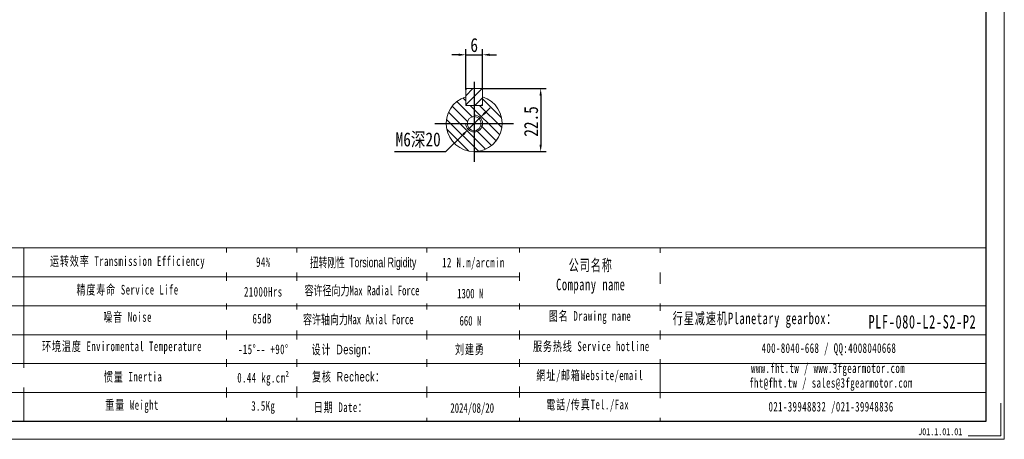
# Model space of a CAD drawing. Header units: millimetres. Extents: x -88 to 453, y -92 to 291.
# Tile 2 of 3: x 102 to 453, y -92 to 58. Entities that reach past the tile are written whole.
import ezdxf

# ---------------------------------------------------------------- set-up
doc = ezdxf.new("R2010")
doc.units = ezdxf.units.MM
doc.header["$LTSCALE"] = 1.5
doc.header["$PDSIZE"] = -1
doc.linetypes.add('CENTER2', pattern=[28.575, 19.05, -3.175, 3.175, -3.175])
doc.layers.get('0').update_dxf_attribs({"lineweight": 18})
doc.layers.get('Defpoints').update_dxf_attribs({"lineweight": 18})
for name, color, linetype in [('3中心线层', 1, 'CENTER2'), ('5剖面线层', 2, 'Continuous'), ('6文字层', 3, 'Continuous'), ('7标注层', 4, 'Continuous')]:
    doc.layers.add(name, color=color, linetype=linetype)
for name, color, linetype, lineweight in [('SLD-0', 7, 'Continuous', 18), ('图框_外框线', 7, 'Continuous', 18), ('标注线', 1, 'Continuous', 18)]:
    doc.layers.add(name, color=color, linetype=linetype, lineweight=lineweight)
doc.styles.add('TH_GBDIM', font='txt', dxfattribs={"width": 0.8})
doc.styles.add('标准', font='txt', dxfattribs={"width": 0.667})
doc.styles.add('样式 1', font='txt', dxfattribs={"width": 0.8})
doc.dimstyles.new('TH_GBDIM', dxfattribs={"dimtxt": 3.5, "dimasz": 2.5, "dimexe": 2, "dimexo": 0, "dimgap": 1.5, "dimtad": 1, "dimdec": 1, "dimdsep": 46, "dimtxsty": 'TH_GBDIM', "dimcen": 2.5, "dimdle": 5, "dimclrd": 4, "dimclre": 4, "dimclrt": 3, "dimadec": 0, "dimazin": 2, "dimtfac": 0.714286, "dimtdec": 1, "dimtmove": 0, "dimatfit": 3, "dimfxl": 1, "dimtolj": 1, "dimarcsym": 0})

# ---------------------------------------------------------------- blocks, each defined once
blk = doc.blocks.new('*D9')
at = {"layer": '7标注层', "color": 4, "lineweight": -2}
for p, q in [((261.32, 32.8), (261.32, 47.24)), ((267.32, 32.8), (267.32, 47.24)), ((258.82, 45.24), (256.32, 45.24)), ((261.32, 45.24), (267.32, 45.24)), ((269.82, 45.24), (272.32, 45.24))]:
    blk.add_line(p, q, dxfattribs=at)
at = {"layer": '7标注层', "color": 4}
for points in [[(258.82, 44.83), (258.82, 45.66), (261.32, 45.24)], [(269.82, 45.66), (269.82, 44.83), (267.32, 45.24)]]:
    blk.add_solid(points, dxfattribs=at)
at = {"layer": 'Defpoints', "color": 0}
for p in [(267.32, 45.24), (261.32, 32.8), (267.32, 32.8)]:
    blk.add_point(p, dxfattribs=at)
at = {"layer": '7标注层', "color": 3, "insert": (264.32, 48.69), "char_height": 5, "attachment_point": 5, "style": 'TH_GBDIM'}
blk.add_mtext('\\A1;6', dxfattribs=at)
blk = doc.blocks.new('*D10')
at = {"layer": '7标注层', "color": 4, "lineweight": -2}
for p, q in [((266.92, 33.2), (290.04, 33.2)), ((288.04, 30.7), (288.04, 13.2)), ((264.32, 10.7), (290.04, 10.7))]:
    blk.add_line(p, q, dxfattribs=at)
at = {"layer": '7标注层', "color": 4}
for points in [[(288.45, 30.7), (287.62, 30.7), (288.04, 33.2)], [(287.62, 13.2), (288.45, 13.2), (288.04, 10.7)]]:
    blk.add_solid(points, dxfattribs=at)
at = {"layer": 'Defpoints', "color": 0}
for p in [(266.92, 33.2), (264.32, 10.7), (288.04, 10.7)]:
    blk.add_point(p, dxfattribs=at)
at = {"layer": '7标注层', "color": 3, "insert": (284.62, 21.45), "char_height": 5, "attachment_point": 5, "rotation": 90, "style": 'TH_GBDIM'}
blk.add_mtext('\\A1;22.5', dxfattribs=at)
blk = doc.blocks.new('*D31')
at = {"layer": '7标注层', "color": 4, "lineweight": -2}
for p, q in [((268.22, 24.58), (269.99, 26.34)), ((266.45, 22.82), (262.19, 18.59)), ((254.25, 10.7), (260.42, 16.83)), ((235.92, 10.7), (254.25, 10.7))]:
    blk.add_line(p, q, dxfattribs=at)
at = {"layer": '7标注层', "color": 4}
for points in [[(267.93, 24.87), (268.51, 24.28), (266.45, 22.82)], [(260.71, 16.53), (260.12, 17.12), (262.19, 18.59)]]:
    blk.add_solid(points, dxfattribs=at)
at = {"layer": 'Defpoints', "color": 0}
for p in [(266.45, 22.82), (262.19, 18.59)]:
    blk.add_point(p, dxfattribs=at)
at = {"layer": '7标注层', "color": 3, "insert": (244.34, 14.79), "char_height": 5, "attachment_point": 5, "style": 'TH_GBDIM'}
blk.add_mtext('\\A1;{M6深20}{}{}', dxfattribs=at)

msp = doc.modelspace()

# ---------------------------------------------------------------- hatches: boundary and pattern name
at = {"layer": '5剖面线层'}
h = msp.add_hatch(dxfattribs=at)
h.set_pattern_fill('ANSI31', color=256, scale=0.75, style=0)
h.set_pattern_definition([(45, (-128.579, -254.8525), (-1.683798, 1.683798), [])])
h.paths.add_polyline_path([(264.317247, 27.202787), (266.917247, 27.202787), (267.317247, 27.602787), (267.317247, 30.285793), (267.317247, 32.802787), (266.917247, 33.202787), (264.317247, 33.202787)])
h.paths.add_polyline_path([(264.317247, 33.202787), (261.717247, 33.202787), (261.317247, 32.802787), (261.317247, 27.602787), (261.717247, 27.202787), (264.317247, 27.202787)])
h = msp.add_hatch(dxfattribs=at)
h.set_pattern_fill('ANSI31', color=256, scale=0.75, angle=90, style=0)
h.set_pattern_definition([(135, (-128.579, -254.8525), (-1.683798, -1.683798), [])])
h.paths.add_polyline_path([(267.317247, 20.702787), (274.317247, 20.702787, 0.3275382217), (267.317247, 30.242179), (267.317247, 27.202787), (264.317247, 27.202787), (264.317247, 23.702787, -0.4142135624)])
h.paths.add_polyline_path([(267.317247, 20.702787, -0.4142135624), (264.317247, 17.702787), (264.317247, 10.702787, 0.4142135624), (274.317247, 20.702787)])
h.paths.add_polyline_path([(261.317247, 20.702787), (254.317247, 20.702787, 0.4142135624), (264.317247, 10.702787), (264.317247, 17.702787, -0.4142135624)])
h.paths.add_polyline_path([(261.817247, 20.702787, -0.4142135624), (264.317247, 23.202787), (264.317247, 27.202787), (261.317247, 27.202787), (261.317247, 30.242179, 0.3275382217), (254.317247, 20.702787)])
h.paths.add_polyline_path([(264.317247, 23.702787), (264.317247, 23.202787, -0.4142135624), (266.817247, 20.702787), (267.317247, 20.702787, 0.4142135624)])
h.paths.add_polyline_path([(267.317247, 20.702787), (266.817247, 20.702787, -0.4142135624), (264.317247, 18.202787), (264.317247, 17.702787, 0.4142135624)], flags=17)
h.paths.add_polyline_path([(261.817247, 20.702787), (261.317247, 20.702787, 0.4142135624), (264.317247, 17.702787), (264.317247, 18.202787, -0.4142135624)], flags=17)

# ---------------------------------------------------------------- linework, layer by layer
at = {"color": 7, "linetype": 'Continuous', "lineweight": 15}
for p, q in [((261.717247, 33.202787), (261.317247, 32.802787)), ((261.317247, 27.602787), (261.317247, 32.802787)), ((261.717247, 33.202787), (266.917247, 33.202787)), ((267.317247, 32.802787), (266.917247, 33.202787)), ((267.317247, 32.802787), (267.317247, 27.602787)), ((261.317247, 30.285793), (261.317247, 27.202787)), ((267.317247, 27.202787), (267.317247, 30.285793)), ((261.317247, 27.602787), (261.717247, 27.202787)), ((267.317247, 27.202787), (261.317247, 27.202787)), ((261.717247, 27.202787), (266.917247, 27.202787)), ((266.917247, 27.202787), (267.317247, 27.602787))]:
    msp.add_line(p, q, dxfattribs=at)
msp.add_circle((264.317247, 20.702787), 2.5)
msp.add_arc((264.317247, 20.702787), 10, 107.45760312, 72.54239688)
at = {"color": 4}
msp.add_arc((264.317247, 20.702787), 3, 180, 90, dxfattribs=at)
at = {"layer": '3中心线层'}
for p, q in [((264.317247, 35.562268), (264.317247, 6.702787)), ((250.317247, 20.702787), (278.317247, 20.702787))]:
    msp.add_line(p, q, dxfattribs=at)
at = {"layer": 'SLD-0'}
for p, q in [((103.600944, -23.708049), (103.600944, -85.532457)), ((175.985789, -23.708049), (175.985789, -85.539491))]:
    msp.add_line(p, q, dxfattribs=at)
at = {"layer": '图框_外框线'}
for p, q in [((-39.776206, -23.708049), (447.014996, -23.708049)), ((330.722977, -23.708049), (330.722977, -85.539491)), ((6.873934, -34.024649), (280.46059, -34.024649)), ((-39.776206, -44.341249), (447.014996, -44.341249)), ((6.873934, -54.65785), (447.014996, -54.65785)), ((6.873934, -75.29105), (447.014996, -75.29105))]:
    msp.add_line(p, q, dxfattribs=at)
at = {"layer": '图框_外框线', "color": 3}
msp.add_lwpolyline([(-87.567367, -91.980242), (453.455747, -91.980242), (453.455747, 290.600388), (-87.567367, 290.600388)], close=True, dxfattribs=at)
at = {"layer": '图框_外框线', "color": 3, "lineweight": 25}
msp.add_lwpolyline([(-55.36361, -85.539491), (447.014996, -85.539491), (447.014996, 284.159637), (-55.36361, 284.159637)], close=True, dxfattribs=at)
at = {"layer": '图框_外框线', "color": 3}
msp.add_lwpolyline([(452.167597, -79.09874), (452.167597, -90.692092), (440.574245, -90.692092)], dxfattribs=at)

# ---------------------------------------------------------------- texts
at = {"layer": '6文字层', "insert": (422.744052, -88.004638), "char_height": 2.5, "width": 43.30442304, "attachment_point": 1, "style": '样式 1'}
msp.add_mtext('J01.1.01.0{\\f宋体|b0|i0|c0|p2;1}', dxfattribs=at)
at = {"layer": 'SLD-0', "color": 1, "attachment_point": 2, "style": '标准'}
for s, insert, char_height, width in [('\\T1.1;运转效率 Transmission Efficiency', (140.641426, -26.650504), 3.43886677, 58.43856533), ('\\T1.1;94%', (189.078025, -27.001678), 3.4388668, 43.97858162), ('\\T1.1;公司名称\\PCompany name', (305.910565, -27.780843), 4.12664012, 53.42710501), ('\\T1.1;精度寿命 Service Life', (140.641426, -36.870675), 3.43886677, 45.87011977), ('\\T1.1;21000Hrs', (189.078025, -37.600645), 3.43886677, 43.97858162), ('\\T1.1;噪音 Noise', (140.641426, -46.598303), 3.43886677, 30.34438916), ('\\T1.1;65dB', (188.654542, -47.199745), 3.4388668, 22.69247488), ('\\T1.1;图名 Drawing name', (305.62849, -46.242968), 3.43886677, 43.97858162), ('\\T1.1;  行星减速机Planetary gearbox：', (362.427673, -46.753994), 4.12664012, 64.90231056), ('{\\T1.1;环境温度 Enviromental Temperature}', (138.669913, -57.064742), 3.43886677, 205.44109292), ('\\T1.1;-15%%D-- +90%%D', (189.078025, -58.135779), 3.43886677, 29.49955239), ('\\T1.1;400-8040-668 / QQ:4008040668', (390.885512, -57.713503), 3.43886677, 100.12401337), ('\\T1.1;www.fht.tw / www.3fgearmotor.com ', (390.56843, -64.876199), 3.43886677, 100.23672531), ('\\T1.1;\\pxt12;fht@fht.tw / sales@3fgearmotor.com ', (391.616459, -70.112683), 3.43886677, 100.23672531), ('\\T1.1;重量 Weight', (142.243296, -77.997614), 3.43886677, 26.73995782), ('{\\T1.1;3.5Kg}', (189.078025, -78.33089), 3.43886677, 23.00895454), ('\\T1.1;電話/传真Tel./Fax', (304.810221, -77.858729), 3.43886677, 51.61399184), ('\\T1.1;021-39948832 /021-39948836 ', (391.652417, -78.610611), 3.43886677, 76.53832241)]:
    msp.add_mtext(s, dxfattribs=dict(at, insert=insert, char_height=char_height, width=width))
at = {"layer": '标注线', "color": 1, "insert": (424.244366, -47.623556), "char_height": 4.81441348, "width": 47.90403769, "attachment_point": 2, "style": '标准'}
msp.add_mtext('\\pxt5;{\\T1.1;PLF-080-L2-S2-P2}', dxfattribs=at)

# ---------------------------------------------------------------- dimensions: what is measured, and where the dimension line sits
at = {"layer": '7标注层'}
dim = msp.add_linear_dim(base=(267.317247, 45.243725), p1=(261.317247, 32.802787), p2=(267.317247, 32.802787), dimstyle='TH_GBDIM', override={"dimtxt": 5, "dimexo": 0, "dimgap": 1, "dimtad": 1, "dimjust": 0, "dimdec": 5, "dimlfac": 1, "dimse1": 0, "dimse2": 0, "dimsd1": 0, "dimsd2": 0}, dxfattribs=at)
dim.commit()
dim.dimension.update_dxf_attribs({"geometry": '*D9', "text_midpoint": (264.317247, 48.687859)})
dim = msp.add_linear_dim(base=(288.037646, 10.702787), p1=(266.917247, 33.202787), p2=(264.317247, 10.702787), angle=90, dimstyle='TH_GBDIM', override={"dimtxt": 5, "dimexo": 0, "dimgap": 1, "dimtad": 1, "dimjust": 0, "dimdec": 5, "dimlfac": 1, "dimse1": 0, "dimse2": 0, "dimsd1": 0, "dimsd2": 0}, dxfattribs=at)
dim.commit()
dim.dimension.update_dxf_attribs({"geometry": '*D10', "text_midpoint": (288.037646, 21.452787), "dimtype": 160})
dim = msp.add_diameter_dim_2p(p1=(266.445622, 22.81703), p2=(262.188873, 18.588545), text='{M6深20}{}{}', dimstyle='TH_GBDIM', override={"dimtxt": 5, "dimgap": 1, "dimtad": 1, "dimtih": 0, "dimtoh": 1, "dimdec": 0, "dimlfac": 1, "dimse1": 0, "dimse2": 0, "dimsd1": 0, "dimsd2": 0, "dimtix": 0, "dimtofl": 1, "dimatfit": 3}, dxfattribs=at)
dim.commit()
dim.dimension.update_dxf_attribs({"geometry": '*D31', "text_midpoint": (244.337, 10.702787), "dimtype": 163})

# ---------------------------------------------------------------- next in the draw order: texts
at = {"layer": 'SLD-0', "color": 1, "insert": (189.078025, -68.274708), "char_height": 3.43886677, "width": 205.44109292, "attachment_point": 2, "style": '标准', "bg_fill": 2}
msp.add_mtext('{\\T1.1;\\f宋体|b0|i0|c0|p2;0.44 \\f宋体|b0|i0|c134|p2;kg.cm²}', dxfattribs=at)

# ---------------------------------------------------------------- next in the draw order: linework, layer by layer
at = {"layer": '图框_外框线'}
for p, q in [((201.004804, -23.708049), (201.004804, -85.19652)), ((247.399223, -23.708049), (247.399223, -85.539491)), ((280.46059, -23.708049), (280.46059, -85.539491)), ((6.873934, -64.97445), (447.014996, -64.97445))]:
    msp.add_line(p, q, dxfattribs=at)

# ---------------------------------------------------------------- next in the draw order: texts
at = {"layer": 'SLD-0', "color": 1, "char_height": 3.43886677, "attachment_point": 2, "style": '标准'}
for s, insert, width in [('\\T1.1;服务热线 Service hotline', (306.116145, -57.056415), 48.99636483), ('\\T1.1;惯量 Inertia', (142.612949, -67.900584), 31.06758848), ('\\T1.1;網址/邮箱Website/email', (305.580681, -67.417183), 51.00060405)]:
    msp.add_mtext(s, dxfattribs=dict(at, insert=insert, width=width))

# ---------------------------------------------------------------- next in the draw order: texts
at = {"layer": 'SLD-0', "color": 1, "char_height": 3.43886677, "width": 205.44109292, "attachment_point": 2, "style": '标准', "bg_fill": 2}
for s, insert in [('{\\T1.1;12 N.m/arcmin}', (264.056473, -27.178941)), ('{\\f宋体|b0|i0|c134|p2;容许径向力Max Radial Force}', (224.30845, -37.150767)), ('{\\f宋体|b0|i0|c134|p2;容许轴向力Max Axial Force}', (222.971451, -47.467036)), ('{\\fSimSun|b0|i0|c134|p2;\\T1.1;设计 \\fArial|b0|i0|c0|p34;Design\\fSimSun|b0|i0|c134|p2;：}', (217.956545, -58.2118)), ('{\\fSimSun|b0|i0|c134|p2;\\T1.1;复核 \\fArial|b0|i0|c0|p34;Recheck\\fSimSun|b0|i0|c134|p2;：}', (219.478411, -67.90876)), ('{\\T1.1;日期 Date：}', (216.691593, -78.809827))]:
    msp.add_mtext(s, dxfattribs=dict(at, insert=insert))

# ---------------------------------------------------------------- next in the draw order: texts
at = {"layer": 'SLD-0', "color": 1, "width": 205.44109292, "attachment_point": 2, "style": '标准', "bg_fill": 2}
for s, insert, char_height in [('{\\f宋体|b0|i0|c134|p2;\\W0.65;扭转刚性 \\fArial|b0|i0|c0|p34;Torsional Rigidity}', (224.679956, -27.132959), 3.43886677), ('{\\fSimSun|b1|i0|c134|p2;\\fSimSun|b1|i0|c0|p2;130\\fSimSun|b1|i0|c134|p2;0 N}', (262.908792, -38.24138), 3.43886677), ('{\\fSimSun|b1|i0|c134|p2;\\fSimSun|b1|i0|c0|p2;6\\fSimSun|b1|i0|c134|p2;60 N}', (262.970389, -47.9601), 3.43886677), ('{\\fSimSun|b0|i0|c134|p2;\\T1.1;刘建勇 }', (262.782723, -58.147574), 3.43886677), ('2024/08/20', (263.606082, -79.063486), 3.4388668)]:
    msp.add_mtext(s, dxfattribs=dict(at, insert=insert, char_height=char_height))

doc.saveas('drawing.dxf')
